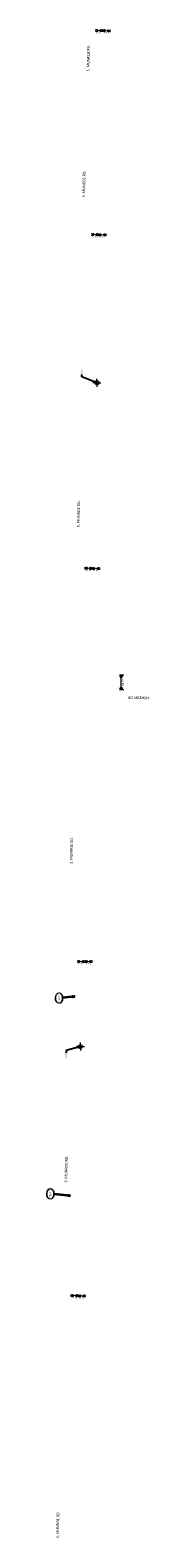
# Model space of a CAD drawing. Header units: feet. Extents: x 1368653 to 2286356, y 514938 to 1180851.
# Tile 13 of 19: x 2267172 to 2267324, y 519753 to 522012. Entities that reach past the tile are written whole.
import ezdxf
from ezdxf import colors
from ezdxf.entities.mleader import LeaderData, LeaderLine
from ezdxf.enums import TextEntityAlignment as Align
from ezdxf.math import Vec2, Vec3

# ---------------------------------------------------------------- set-up
doc = ezdxf.new("R2010")
doc.units = ezdxf.units.FT
doc.header["$LTSCALE"] = 20
doc.header["$MEASUREMENT"] = 0
doc.set_wipeout_variables(frame=1)
doc.layers.get('0').update_dxf_attribs({"lineweight": 15, "true_color": 0xc2ced6})
doc.layers.get('Defpoints').update_dxf_attribs({"lineweight": 15})
doc.layers.add('Eastwood___S_Munroe_Resur', color=7, linetype='Continuous')
doc.layers.add('GT_Project_Soil_Boring', color=7, linetype='Continuous', lineweight=35, true_color=0xa854e0)
doc.layers.add('TX_P_20', color=7, linetype='Continuous', lineweight=35)
doc.layers.add('TX_P_5', color=7, linetype='Continuous', lineweight=35)
doc.styles.add('P_Slanted - Normal Fixed Spacing', font='calibrii.ttf', dxfattribs={"height": 0.14})
doc.styles.add('P_Slanted - Title', font='calibriz.ttf', dxfattribs={"height": 0.2})
doc.styles.add('Slanted-Normal', font='font31.shx', dxfattribs={"height": 0.14})
doc.dimstyles.new('Dec-1  Slanted', dxfattribs={"dimtxt": 0.14, "dimasz": 0.14, "dimexe": 0.07, "dimexo": 0.07, "dimgap": 0.07, "dimtad": 1, "dimdec": 1, "dimzin": 3, "dimdsep": 46, "dimtxsty": 'Slanted-Normal', "dimblk": 'Dim1', "dimcen": 0, "dimclrd": 95, "dimclre": 95, "dimclrt": 7, "dimadec": 1, "dimazin": 3, "dimtfac": 1, "dimtdec": 1, "dimtix": 1, "dimtofl": 0, "dimtmove": 1, "dimatfit": 3, "dimldrblk": 'Dim1', "dimfxl": 1, "dimtolj": 1, "dimtzin": 0, "dimlwd": -1, "dimlwe": -1, "dimarcsym": 0})
doc.dimstyles.new('P_Dec-1 Masked Slanted', dxfattribs={"dimtxt": 0.14, "dimasz": 0.14, "dimexe": 0.21, "dimexo": 0.21, "dimgap": 0.0625, "dimtad": 1, "dimdec": 1, "dimzin": 3, "dimdsep": 46, "dimtxsty": 'P_Slanted - Normal Fixed Spacing', "dimblk": 'Dim1', "dimcen": 0.035, "dimclrd": 95, "dimclre": 95, "dimclrt": 7, "dimaunit": 1, "dimadec": 3, "dimazin": 2, "dimtfac": 1, "dimtdec": 1, "dimtix": 1, "dimtmove": 1, "dimatfit": 3, "dimldrblk": 'Dim1', "dimfxl": 1, "dimtfill": 1, "dimtolj": 1, "dimtzin": 0, "dimlwd": 15, "dimlwe": 15, "dimarcsym": 0})

# ---------------------------------------------------------------- blocks, each defined once
blk = doc.blocks.new('Dim1')
h = blk.add_hatch(color=4)
h.dxf.hatch_style = 1
h.paths.add_polyline_path([(0, 0), (-1, -0.2), (-1, 0.2)])
at = {"color": 4}
blk.add_lwpolyline([(0, 0), (-1, -0.2), (-1, 0.2), (0, 0)], dxfattribs=at)
blk = doc.blocks.new('*D1340')
at = {"layer": 'TX_P_20', "color": 95, "linetype": 'Continuous', "lineweight": 15, "transparency": 16777216}
blk.add_line((2267209.9, 520116), (2267215.3, 520115.9), dxfattribs=at)
at = {"layer": 'TX_P_20', "color": 7, "transparency": 16777216, "insert": (2267212.6, 520113.2), "char_height": 2.8, "attachment_point": 5, "rotation": 178.8965, "style": 'P_Slanted - Normal Fixed Spacing', "bg_fill": 3, "box_fill_scale": 1.25, "bg_fill_color": 256, "bg_fill_true_color": 13158600, "bg_fill_transparency": 0}
blk.add_mtext("\\A1;11.0'", dxfattribs=at)
at = {"layer": 'Defpoints', "color": 0, "transparency": 16777216}
for p in [(2267207.1, 520116), (2267218.1, 520115.8), (2267218.1, 520115.8)]:
    blk.add_point(p, dxfattribs=at)
at = {"layer": 'TX_P_20', "color": 95, "lineweight": 15, "transparency": 16777216, "xscale": 2.8, "yscale": 2.8, "zscale": 2.8}
for p, rotation in [((2267207.1, 520116), 178.8964598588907), ((2267218.1, 520115.8), 358.8964598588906)]:
    blk.add_blockref('Dim1', p, dxfattribs=dict(at, rotation=rotation))
blk = doc.blocks.new('*D1341')
at = {"layer": 'TX_P_20', "color": 95, "linetype": 'Continuous', "lineweight": 15, "transparency": 16777216}
blk.add_line((2267220.9, 520115.8), (2267226.3, 520115.7), dxfattribs=at)
at = {"layer": 'TX_P_20', "color": 7, "transparency": 16777216, "insert": (2267223.6, 520113), "char_height": 2.8, "attachment_point": 5, "rotation": 178.8965, "style": 'P_Slanted - Normal Fixed Spacing', "bg_fill": 3, "box_fill_scale": 1.25, "bg_fill_color": 256, "bg_fill_true_color": 13158600, "bg_fill_transparency": 0}
blk.add_mtext("\\A1;11.0'", dxfattribs=at)
at = {"layer": 'Defpoints', "color": 0, "transparency": 16777216}
for p in [(2267218.1, 520115.8), (2267229.1, 520115.6), (2267229.1, 520115.6)]:
    blk.add_point(p, dxfattribs=at)
at = {"layer": 'TX_P_20', "color": 95, "lineweight": 15, "transparency": 16777216, "xscale": 2.8, "yscale": 2.8, "zscale": 2.8}
for p, rotation in [((2267218.1, 520115.8), 178.8964598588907), ((2267229.1, 520115.6), 358.8964598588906)]:
    blk.add_blockref('Dim1', p, dxfattribs=dict(at, rotation=rotation))
blk = doc.blocks.new('*D1342')
at = {"layer": 'TX_P_20', "color": 95, "linetype": 'Continuous', "lineweight": 15, "transparency": 16777216}
blk.add_line((2267219.6, 520616.7), (2267225, 520616.6), dxfattribs=at)
at = {"layer": 'TX_P_20', "color": 7, "transparency": 16777216, "insert": (2267222.2, 520613.9), "char_height": 2.8, "attachment_point": 5, "rotation": 178.8965, "style": 'P_Slanted - Normal Fixed Spacing', "bg_fill": 3, "box_fill_scale": 1.25, "bg_fill_color": 256, "bg_fill_true_color": 13158600, "bg_fill_transparency": 0}
blk.add_mtext("\\A1;11.0'", dxfattribs=at)
at = {"layer": 'Defpoints', "color": 0, "transparency": 16777216}
for p in [(2267216.8, 520616.7), (2267227.8, 520616.5), (2267227.8, 520616.5)]:
    blk.add_point(p, dxfattribs=at)
at = {"layer": 'TX_P_20', "color": 95, "lineweight": 15, "transparency": 16777216, "xscale": 2.8, "yscale": 2.8, "zscale": 2.8}
for p, rotation in [((2267216.8, 520616.7), 178.8964598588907), ((2267227.8, 520616.5), 358.8964598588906)]:
    blk.add_blockref('Dim1', p, dxfattribs=dict(at, rotation=rotation))
blk = doc.blocks.new('*D1343')
at = {"layer": 'TX_P_20', "color": 95, "linetype": 'Continuous', "lineweight": 15, "transparency": 16777216}
blk.add_line((2267230.6, 520616.5), (2267236, 520616.4), dxfattribs=at)
at = {"layer": 'TX_P_20', "color": 7, "transparency": 16777216, "insert": (2267233.2, 520613.7), "char_height": 2.8, "attachment_point": 5, "rotation": 178.8965, "style": 'P_Slanted - Normal Fixed Spacing', "bg_fill": 3, "box_fill_scale": 1.25, "bg_fill_color": 256, "bg_fill_true_color": 13158600, "bg_fill_transparency": 0}
blk.add_mtext("\\A1;11.0'", dxfattribs=at)
at = {"layer": 'Defpoints', "color": 0, "transparency": 16777216}
for p in [(2267227.8, 520616.5), (2267238.8, 520616.3), (2267238.8, 520616.3)]:
    blk.add_point(p, dxfattribs=at)
at = {"layer": 'TX_P_20', "color": 95, "lineweight": 15, "transparency": 16777216, "xscale": 2.8, "yscale": 2.8, "zscale": 2.8}
for p, rotation in [((2267227.8, 520616.5), 178.8964598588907), ((2267238.8, 520616.3), 358.8964598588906)]:
    blk.add_blockref('Dim1', p, dxfattribs=dict(at, rotation=rotation))
blk = doc.blocks.new('*D1344')
at = {"layer": 'TX_P_20', "color": 95, "linetype": 'Continuous', "lineweight": 15, "transparency": 16777216}
for p, q in [((2267279.6, 521045.8), (2267286.5, 521045.8)), ((2267282.3, 521026.6), (2267282.3, 521043)), ((2267279.6, 521023.8), (2267286.5, 521023.8))]:
    blk.add_line(p, q, dxfattribs=at)
at = {"layer": 'TX_P_20', "color": 95, "lineweight": 15, "transparency": 16777216, "xscale": 2.8, "yscale": 2.8, "zscale": 2.8}
for p, rotation in [((2267282.3, 521045.8), 90), ((2267282.3, 521023.8), 270)]:
    blk.add_blockref('Dim1', p, dxfattribs=dict(at, rotation=rotation))
at = {"layer": 'TX_P_20', "color": 7, "transparency": 16777216, "insert": (2267285, 521034.8), "char_height": 2.8, "attachment_point": 5, "rotation": 90, "style": 'P_Slanted - Normal Fixed Spacing', "bg_fill": 3, "box_fill_scale": 1.25, "bg_fill_color": 256, "bg_fill_true_color": 13158600, "bg_fill_transparency": 0}
blk.add_mtext("\\A1;22.0'%%P", dxfattribs=at)
at = {"layer": 'Defpoints', "color": 0, "transparency": 16777216}
for p in [(2267277.6, 521045.8), (2267282.3, 521045.8), (2267277.6, 521023.8)]:
    blk.add_point(p, dxfattribs=at)
blk = doc.blocks.new('*D1345')
at = {"layer": 'TX_P_20', "color": 95, "linetype": 'Continuous', "lineweight": 15, "transparency": 16777216}
blk.add_line((2267230.9, 521205.7), (2267236.3, 521205.6), dxfattribs=at)
at = {"layer": 'TX_P_20', "color": 7, "transparency": 16777216, "insert": (2267233.6, 521203), "char_height": 2.8, "attachment_point": 5, "rotation": 178.8965, "style": 'P_Slanted - Normal Fixed Spacing', "bg_fill": 3, "box_fill_scale": 1.25, "bg_fill_color": 256, "bg_fill_true_color": 13158600, "bg_fill_transparency": 0}
blk.add_mtext("\\A1;11.0'", dxfattribs=at)
at = {"layer": 'Defpoints', "color": 0, "transparency": 16777216}
for p in [(2267228.1, 521205.8), (2267239.1, 521205.5), (2267239.1, 521205.5)]:
    blk.add_point(p, dxfattribs=at)
at = {"layer": 'TX_P_20', "color": 95, "lineweight": 15, "transparency": 16777216, "xscale": 2.8, "yscale": 2.8, "zscale": 2.8}
for p, rotation in [((2267228.1, 521205.8), 178.8964598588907), ((2267239.1, 521205.5), 358.8964598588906)]:
    blk.add_blockref('Dim1', p, dxfattribs=dict(at, rotation=rotation))
blk = doc.blocks.new('*D1346')
at = {"layer": 'TX_P_20', "color": 95, "linetype": 'Continuous', "lineweight": 15, "transparency": 16777216}
blk.add_line((2267241.9, 521205.5), (2267247.3, 521205.4), dxfattribs=at)
at = {"layer": 'TX_P_20', "color": 7, "transparency": 16777216, "insert": (2267244.6, 521202.7), "char_height": 2.8, "attachment_point": 5, "rotation": 178.8965, "style": 'P_Slanted - Normal Fixed Spacing', "bg_fill": 3, "box_fill_scale": 1.25, "bg_fill_color": 256, "bg_fill_true_color": 13158600, "bg_fill_transparency": 0}
blk.add_mtext("\\A1;11.0'", dxfattribs=at)
at = {"layer": 'Defpoints', "color": 0, "transparency": 16777216}
for p in [(2267239.1, 521205.5), (2267250.1, 521205.3), (2267250.1, 521205.3)]:
    blk.add_point(p, dxfattribs=at)
at = {"layer": 'TX_P_20', "color": 95, "lineweight": 15, "transparency": 16777216, "xscale": 2.8, "yscale": 2.8, "zscale": 2.8}
for p, rotation in [((2267239.1, 521205.5), 178.8964598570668), ((2267250.1, 521205.3), 358.8964598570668)]:
    blk.add_blockref('Dim1', p, dxfattribs=dict(at, rotation=rotation))
blk = doc.blocks.new('*D1347')
at = {"layer": 'TX_P_20', "color": 95, "linetype": 'Continuous', "lineweight": 15, "transparency": 16777216}
blk.add_line((2267240.5, 521705.6), (2267245.9, 521705.5), dxfattribs=at)
at = {"layer": 'TX_P_20', "color": 7, "transparency": 16777216, "insert": (2267243.2, 521702.9), "char_height": 2.8, "attachment_point": 5, "rotation": 178.8965, "style": 'P_Slanted - Normal Fixed Spacing', "bg_fill": 3, "box_fill_scale": 1.25, "bg_fill_color": 256, "bg_fill_true_color": 13158600, "bg_fill_transparency": 0}
blk.add_mtext("\\A1;11.0'", dxfattribs=at)
at = {"layer": 'Defpoints', "color": 0, "transparency": 16777216}
for p in [(2267237.7, 521705.7), (2267248.7, 521705.4), (2267248.7, 521705.4)]:
    blk.add_point(p, dxfattribs=at)
at = {"layer": 'TX_P_20', "color": 95, "lineweight": 15, "transparency": 16777216, "xscale": 2.8, "yscale": 2.8, "zscale": 2.8}
for p, rotation in [((2267237.7, 521705.7), 178.8964598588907), ((2267248.7, 521705.4), 358.8964598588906)]:
    blk.add_blockref('Dim1', p, dxfattribs=dict(at, rotation=rotation))
blk = doc.blocks.new('*D1348')
at = {"layer": 'TX_P_20', "color": 95, "linetype": 'Continuous', "lineweight": 15, "transparency": 16777216}
blk.add_line((2267251.5, 521705.4), (2267256.9, 521705.3), dxfattribs=at)
at = {"layer": 'TX_P_20', "color": 7, "transparency": 16777216, "insert": (2267254.2, 521702.7), "char_height": 2.8, "attachment_point": 5, "rotation": 178.8965, "style": 'P_Slanted - Normal Fixed Spacing', "bg_fill": 3, "box_fill_scale": 1.25, "bg_fill_color": 256, "bg_fill_true_color": 13158600, "bg_fill_transparency": 0}
blk.add_mtext("\\A1;11.0'", dxfattribs=at)
at = {"layer": 'Defpoints', "color": 0, "transparency": 16777216}
for p in [(2267248.7, 521705.4), (2267259.7, 521705.2), (2267259.7, 521705.2)]:
    blk.add_point(p, dxfattribs=at)
at = {"layer": 'TX_P_20', "color": 95, "lineweight": 15, "transparency": 16777216, "xscale": 2.8, "yscale": 2.8, "zscale": 2.8}
for p, rotation in [((2267248.7, 521705.4), 178.8964598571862), ((2267259.7, 521705.2), 358.8964598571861)]:
    blk.add_blockref('Dim1', p, dxfattribs=dict(at, rotation=rotation))
blk = doc.blocks.new('*D1349')
at = {"layer": 'TX_P_20', "color": 95, "linetype": 'Continuous', "lineweight": 15, "transparency": 16777216}
blk.add_line((2267246.4, 522011.2), (2267251.8, 522011.1), dxfattribs=at)
at = {"layer": 'TX_P_20', "color": 7, "transparency": 16777216, "insert": (2267249.1, 522008.5), "char_height": 2.8, "attachment_point": 5, "rotation": 178.8965, "style": 'P_Slanted - Normal Fixed Spacing', "bg_fill": 3, "box_fill_scale": 1.25, "bg_fill_color": 256, "bg_fill_true_color": 13158600, "bg_fill_transparency": 0}
blk.add_mtext("\\A1;11.0'", dxfattribs=at)
at = {"layer": 'Defpoints', "color": 0, "transparency": 16777216}
for p in [(2267243.6, 522011.3), (2267254.6, 522011.1), (2267254.6, 522011.1)]:
    blk.add_point(p, dxfattribs=at)
at = {"layer": 'TX_P_20', "color": 95, "lineweight": 15, "transparency": 16777216, "xscale": 2.8, "yscale": 2.8, "zscale": 2.8}
for p, rotation in [((2267243.6, 522011.3), 178.8964598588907), ((2267254.6, 522011.1), 358.8964598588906)]:
    blk.add_blockref('Dim1', p, dxfattribs=dict(at, rotation=rotation))
blk = doc.blocks.new('*D1350')
at = {"layer": 'TX_P_20', "color": 95, "linetype": 'Continuous', "lineweight": 15, "transparency": 16777216}
blk.add_line((2267257.4, 522011), (2267262.8, 522010.9), dxfattribs=at)
at = {"layer": 'TX_P_20', "color": 7, "transparency": 16777216, "insert": (2267260.1, 522008.3), "char_height": 2.8, "attachment_point": 5, "rotation": 178.8965, "style": 'P_Slanted - Normal Fixed Spacing', "bg_fill": 3, "box_fill_scale": 1.25, "bg_fill_color": 256, "bg_fill_true_color": 13158600, "bg_fill_transparency": 0}
blk.add_mtext("\\A1;11.0'", dxfattribs=at)
at = {"layer": 'Defpoints', "color": 0, "transparency": 16777216}
for p in [(2267254.6, 522011.1), (2267265.6, 522010.9), (2267265.6, 522010.9)]:
    blk.add_point(p, dxfattribs=at)
at = {"layer": 'TX_P_20', "color": 95, "lineweight": 15, "transparency": 16777216, "xscale": 2.8, "yscale": 2.8, "zscale": 2.8}
for p, rotation in [((2267254.6, 522011.1), 178.896459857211), ((2267265.6, 522010.9), 358.896459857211)]:
    blk.add_blockref('Dim1', p, dxfattribs=dict(at, rotation=rotation))
blk = doc.blocks.new('SOILB_PROJ')
at = {"layer": 'GT_Project_Soil_Boring', "linetype": 'Continuous', "lineweight": 0}
for points in [[(0, 0), (-0.15, 0, -0.414214), (0, 0.15)], [(0, -0.15), (0, 0), (0.15, 0, -0.414214)]]:
    blk.add_hatch(color=193, dxfattribs=at).paths.add_polyline_path(points)
at = {"layer": 'GT_Project_Soil_Boring', "color": 193, "linetype": 'Continuous', "lineweight": 13}
for q in [(-0.3, 0), (0, 0.3), (0, -0.3), (0.3, 0)]:
    blk.add_line((0, 0), q, dxfattribs=at)
blk.add_circle((0, 0), 0.15, dxfattribs=at)
blk = doc.blocks.new('*U1427')
at = {"linetype": 'ByBlock', "lineweight": -2}
blk.add_ellipse((0, 0), major_axis=(-0.35, 0), ratio=0.628571, dxfattribs=at)
for points, override in [([(-0.12, -0.11), (0, 0)], {"dimscale": 1, "dimgap": 0.07, "dimtad": 0, "dimldrblk": 'None'}), ([(-0.11, -1.5), (0, 0)], {"dimscale": 1, "dimgap": 0.07, "dimtad": 0}), ([(0.13, 0.09), (0, 0)], {"dimldrblk": 'DotSmall'})]:
    blk.add_leader(points, dimstyle='Dec-1  Slanted', override=override)
blk.add_wipeout([(0.12, 0.2), (0.07, 0.21), (-0.01, 0.21), (-0.06, 0.21), (-0.12, 0.2), (-0.17, 0.18), (-0.23, 0.16), (-0.26, 0.13), (-0.3, 0.1), (-0.32, 0.07), (-0.33, 0.04), (-0.34, 0.02), (-0.34, 0), (-0.34, -0.02), (-0.33, -0.04), (-0.32, -0.07), (-0.3, -0.1), (-0.27, -0.13), (-0.23, -0.15), (-0.18, -0.18), (-0.12, -0.2), (-0.07, -0.21), (0, -0.21), (0.06, -0.21), (0.12, -0.2), (0.18, -0.18), (0.23, -0.16), (0.26, -0.13), (0.3, -0.1), (0.32, -0.07), (0.33, -0.04), (0.34, -0.02), (0.34, 0), (0.34, 0.02), (0.33, 0.04), (0.32, 0.07), (0.3, 0.09), (0.27, 0.12), (0.23, 0.15), (0.17, 0.18)])
at = {"style": 'P_Slanted - Normal Fixed Spacing'}
blk.add_attdef('D-000', text='', height=0.14, dxfattribs=at).set_placement((0, 0), align=Align.MIDDLE)
blk = doc.blocks.new('*U1428')
at = {"linetype": 'ByBlock', "lineweight": -2}
blk.add_ellipse((0, 0), major_axis=(-0.35, 0), ratio=0.628571, dxfattribs=at)
for points, override in [([(-0.12, -0.11), (0, 0)], {"dimscale": 1, "dimgap": 0.07, "dimtad": 0, "dimldrblk": 'None'}), ([(0.13, 0.09), (0, 0)], {"dimldrblk": 'DotSmall'}), ([(0.14, -1.18), (0, 0)], {"dimscale": 1, "dimgap": 0.07, "dimtad": 0})]:
    blk.add_leader(points, dimstyle='Dec-1  Slanted', override=override)
blk.add_wipeout([(0.12, 0.2), (0.07, 0.21), (-0.01, 0.21), (-0.06, 0.21), (-0.12, 0.2), (-0.17, 0.18), (-0.23, 0.16), (-0.26, 0.13), (-0.3, 0.1), (-0.32, 0.07), (-0.33, 0.04), (-0.34, 0.02), (-0.34, 0), (-0.34, -0.02), (-0.33, -0.04), (-0.32, -0.07), (-0.3, -0.1), (-0.27, -0.13), (-0.23, -0.15), (-0.18, -0.18), (-0.12, -0.2), (-0.07, -0.21), (0, -0.21), (0.06, -0.21), (0.12, -0.2), (0.18, -0.18), (0.23, -0.16), (0.26, -0.13), (0.3, -0.1), (0.32, -0.07), (0.33, -0.04), (0.34, -0.02), (0.34, 0), (0.34, 0.02), (0.33, 0.04), (0.32, 0.07), (0.3, 0.09), (0.27, 0.12), (0.23, 0.15), (0.17, 0.18)])
at = {"style": 'P_Slanted - Normal Fixed Spacing'}
blk.add_attdef('D-000', text='', height=0.14, dxfattribs=at).set_placement((0, 0), align=Align.MIDDLE)

msp = doc.modelspace()

# ---------------------------------------------------------------- block references
at = {"layer": 'Eastwood___S_Munroe_Resur', "xscale": 20, "yscale": 20, "zscale": 20}
for p in [(2267245.97, 521483.58), (2267221.29, 520489.07)]:
    msp.add_blockref('SOILB_PROJ', p, dxfattribs=at)
at = {"layer": 'TX_P_20', "xscale": 19.99999999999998, "yscale": 19.99999999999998, "zscale": 19.99999999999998, "rotation": 88.89645985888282}
msp.add_blockref('*U1428', (2267189.18, 520561.79), dxfattribs=at).add_auto_attribs({'D-000': '*SJ-12'})

# ---------------------------------------------------------------- texts
at = {"layer": 'TX_P_20', "char_height": 4, "width": 42, "attachment_point": 1, "line_spacing_factor": 1.14, "style": 'P_Slanted - Title', "bg_fill": 3, "box_fill_scale": 1.5, "bg_fill_color": 256, "bg_fill_transparency": 0}
for insert, rotation in [((2267230.64, 521950.21), 88.84951), ((2267224.11, 521761.51), 88.89646), ((2267216.08, 521267.34), 88.89646), ((2267205.39, 520762.96), 88.89646), ((2267197.47, 520285.42), 88.89646), ((2267184.88, 519752.86), 88.89646)]:
    msp.add_mtext('S. MUNROE RD.', dxfattribs=dict(at, insert=insert, rotation=rotation))

# ---------------------------------------------------------------- dimensions: what is measured, and where the dimension line sits
at = {"layer": 'TX_P_20'}
for base, p1, p2, picture, middle in [((2267254.63, 522011.09), (2267243.63, 522011.3), (2267254.63, 522011.09), '*D1349', (2267249.13, 522011.19)), ((2267248.74, 521705.45), (2267237.74, 521705.66), (2267248.74, 521705.45), '*D1347', (2267243.24, 521705.55)), ((2267239.11, 521205.54), (2267228.11, 521205.75), (2267239.11, 521205.54), '*D1345', (2267233.61, 521205.65)), ((2267227.76, 520616.52), (2267216.76, 520616.73), (2267227.76, 520616.52), '*D1342', (2267222.26, 520616.63)), ((2267218.12, 520115.82), (2267207.12, 520116.03), (2267218.12, 520115.82), '*D1340', (2267212.62, 520115.93))]:
    dim = msp.add_linear_dim(base=base, p1=p1, p2=p2, angle=358.89646, dimstyle='P_Dec-1 Masked Slanted', override={"dimtad": 4, "dimpost": "'"}, dxfattribs=at)
    dim.commit()
    dim.dimension.update_dxf_attribs({"geometry": picture, "text_midpoint": middle, "dimtype": 161})
dim = msp.add_aligned_dim(p1=(2267277.62, 521023.83), p2=(2267277.62, 521045.83), distance=-4.7, text='<>%%P', dimstyle='P_Dec-1 Masked Slanted', override={"dimexo": 0.1, "dimtad": 4, "dimpost": "'"}, dxfattribs=at)
dim.commit()
dim.dimension.update_dxf_attribs({"geometry": '*D1344', "text_midpoint": (2267285, 521034.83)})

# ---------------------------------------------------------------- next in the draw order: block references
at = {"layer": 'TX_P_20', "xscale": 19.99999999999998, "yscale": 19.99999999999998, "zscale": 19.99999999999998, "rotation": 88.89645985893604}
msp.add_blockref('*U1427', (2267176.19, 520268.3), dxfattribs=at).add_auto_attribs({'D-000': '*SJ-11'})

# ---------------------------------------------------------------- next in the draw order: texts
at = {"layer": 'TX_P_20', "insert": (2267323.99, 521009.37), "char_height": 4, "width": 34.0541, "attachment_point": 1, "rotation": 178.89646, "line_spacing_factor": 1.14, "style": 'P_Slanted - Title', "bg_fill": 3, "box_fill_scale": 1.5, "bg_fill_color": 256, "bg_fill_transparency": 0}
msp.add_mtext('NORTON DR.', dxfattribs=at)

# ---------------------------------------------------------------- next in the draw order: dimensions: what is measured, and where the dimension line sits
at = {"layer": 'TX_P_20'}
for base, p1, p2, picture, middle in [((2267265.62, 522010.87), (2267254.63, 522011.09), (2267265.62, 522010.87), '*D1350', (2267260.12, 522010.98)), ((2267259.74, 521705.23), (2267248.74, 521705.45), (2267259.74, 521705.23), '*D1348', (2267254.24, 521705.34)), ((2267250.11, 521205.33), (2267239.11, 521205.54), (2267250.11, 521205.33), '*D1346', (2267244.61, 521205.43)), ((2267238.76, 520616.31), (2267227.76, 520616.52), (2267238.76, 520616.31), '*D1343', (2267233.26, 520616.42)), ((2267229.12, 520115.61), (2267218.12, 520115.82), (2267229.12, 520115.61), '*D1341', (2267223.62, 520115.72))]:
    dim = msp.add_linear_dim(base=base, p1=p1, p2=p2, angle=358.89646, dimstyle='P_Dec-1 Masked Slanted', override={"dimtad": 4, "dimpost": "'"}, dxfattribs=at)
    dim.commit()
    dim.dimension.update_dxf_attribs({"geometry": picture, "text_midpoint": middle, "dimtype": 161})

# ---------------------------------------------------------------- next in the draw order: leaders
at = {"layer": 'TX_P_5'}
ml = msp.add_multileader_mtext('Standard', dxfattribs=at)
ml.set_content('C-7', color=7, style='P_Slanted - Normal Fixed Spacing')
ml.set_leader_properties(color=95)
ml.set_arrow_properties(name='Dim1')
ml.build(insert=Vec2(0, 0))
ml.multileader.update_dxf_attribs({"text_right_attachment_type": 3, "dogleg_length": 0.18, "arrow_head_size": 2.8, "scale": 20})
ctx = ml.context
ctx.base_point, ctx.scale, ctx.char_height, ctx.arrow_head_size, ctx.landing_gap_size, ctx.plane_origin, ctx.plane_x_axis, ctx.plane_y_axis = Vec3(2267223.21, 521495.89), 20, 2.8, 2.8, 1.8, Vec3(2267245.97, 521483.58), Vec3(0.0192493, 0.9998147), Vec3(-0.9998147, 0.0192493)
ctx.right_attachment = 3
notes = []
notes.append((ctx, [(1, (1, 1, 0), (2267223.14, 521492.29), (0.0192493, 0.9998147), 3.6, [(0, [(2267245.97, 521483.58)], 0, [])])]))
ctx.mtext.insert, ctx.mtext.text_direction, ctx.mtext.rotation, ctx.mtext.flow_direction = Vec3(2267221.83, 521497.71), Vec3(0.0192493, 0.9998147), 1.5515458, 5
ctx.mtext.has_bg_fill, ctx.mtext.bg_color, ctx.mtext.bg_scale_factor, ctx.mtext.bg_transparency, ctx.mtext.use_window_bg_color = 1, -1027028792, 1.5, 0, 1
ml = msp.add_multileader_mtext('Standard', dxfattribs=at)
ml.set_content('C-6', color=7, style='P_Slanted - Normal Fixed Spacing')
ml.set_leader_properties(color=95)
ml.set_arrow_properties(name='Dim1')
ml.build(insert=Vec2(0, 0))
ml.multileader.update_dxf_attribs({"text_right_attachment_type": 3, "dogleg_length": 0.18, "arrow_head_size": 2.8, "scale": 20})
ctx = ml.context
ctx.base_point, ctx.scale, ctx.char_height, ctx.arrow_head_size, ctx.landing_gap_size, ctx.plane_origin, ctx.plane_x_axis, ctx.plane_y_axis = Vec3(2267199.8, 520470.34), 20, 2.8, 2.8, 1.8, Vec3(2267221.29, 520489.07), Vec3(0.0192493, 0.9998147), Vec3(-0.9998147, 0.0192493)
ctx.right_attachment, ctx.text_align_type = 3, 2
notes.append((ctx, [(0, (1, 1, 0), (2267200.08, 520483.19), (-0.0192493, -0.9998147), 3.6, [(0, [(2267221.29, 520489.07)], 0, [])])]))
ctx.mtext.insert, ctx.mtext.text_direction, ctx.mtext.rotation, ctx.mtext.alignment, ctx.mtext.flow_direction = Vec3(2267198.53, 520477.82), Vec3(0.0192493, 0.9998147), 1.5515458, 3, 5
ctx.mtext.has_bg_fill, ctx.mtext.bg_color, ctx.mtext.bg_scale_factor, ctx.mtext.bg_transparency, ctx.mtext.use_window_bg_color = 1, -1027028792, 1.5, 0, 1
for ctx, leaders in notes:
    for number, flags, end, landing, length, lines in leaders:
        leader = LeaderData()
        leader.index, (leader.has_last_leader_line, leader.has_dogleg_vector, leader.attachment_direction) = number, flags
        leader.last_leader_point, leader.dogleg_vector, leader.dogleg_length = Vec3(end), Vec3(landing), length
        for number, points, colour, breaks in lines:
            line = LeaderLine()
            line.index, line.vertices, line.color, line.breaks = number, Vec3.list(points), colors.encode_raw_color(colour), breaks
            leader.lines.append(line)
        ctx.leaders.append(leader)

doc.saveas('drawing.dxf')
